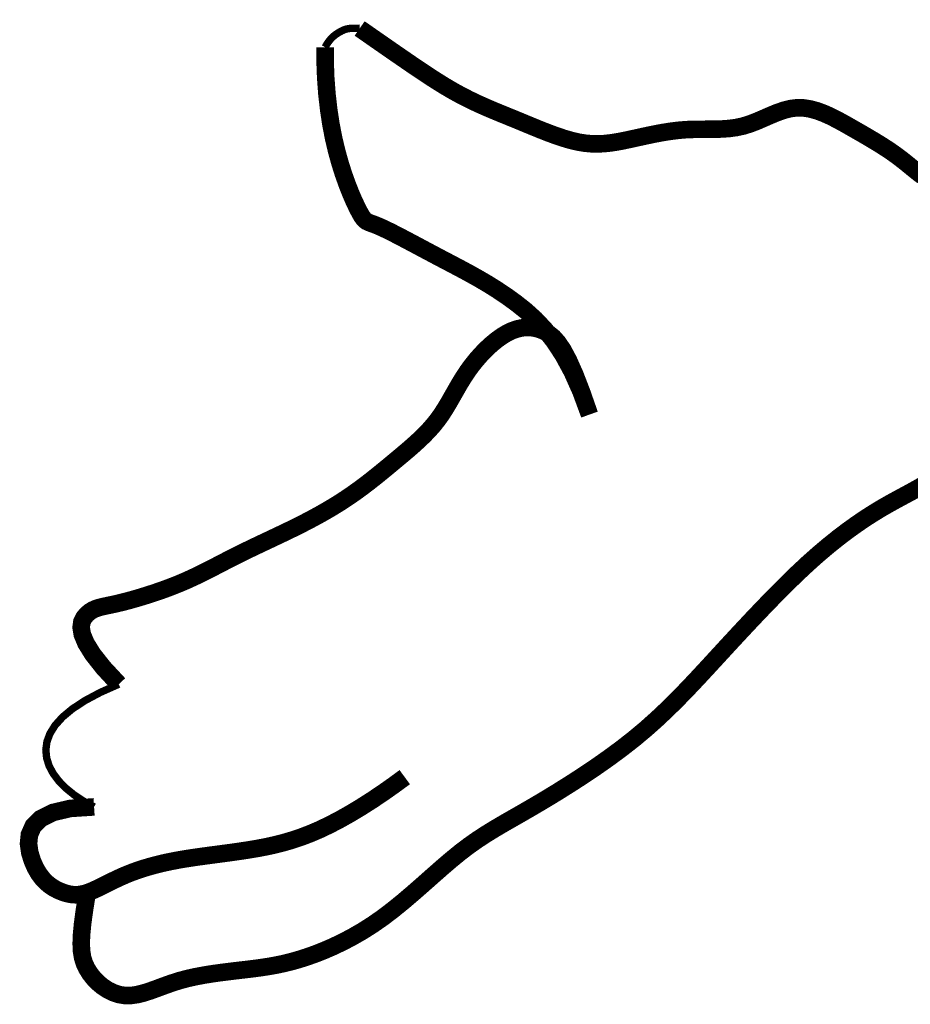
# Model space of a CAD drawing. Extents: x -404 to -170, y -388 to -86.
# Tile 181 of 195: x -217.78 to -214.57, y -340.55 to -337. Entities that reach past the tile are written whole.
import ezdxf

# ---------------------------------------------------------------- set-up
doc = ezdxf.new("R2010")
doc.units = 0
doc.header["$LTSCALE"] = 8
doc.header["$MEASUREMENT"] = 0
doc.layers.add('FACE', color=160, linetype='CONTINUOUS')

msp = doc.modelspace()

# ---------------------------------------------------------------- linework, layer by layer
at = {"layer": 'FACE', "color": 7}
for points, const_width in [([(-216.5504, -337.02808), (-216.49072, -337.06967), (-216.42329, -337.11648), (-216.36707, -337.15515), (-216.32004, -337.18692), (-216.28014, -337.21306), (-216.24536, -337.23482), (-216.21366, -337.25345), (-216.18331, -337.27004), (-216.15382, -337.28505), (-216.12501, -337.29875), (-216.09669, -337.31144), (-216.06868, -337.3234), (-216.04081, -337.33491), (-216.01288, -337.34627), (-215.98472, -337.35776), (-215.95621, -337.36957), (-215.92749, -337.38148), (-215.89877, -337.39318), (-215.87026, -337.40437), (-215.84216, -337.41472), (-215.81469, -337.42392), (-215.78806, -337.43166), (-215.76246, -337.43764), (-215.73804, -337.44162), (-215.71461, -337.44372), (-215.69192, -337.44416), (-215.66969, -337.44314), (-215.64767, -337.44087), (-215.62559, -337.43756), (-215.60321, -337.43342), (-215.58025, -337.42865), (-215.55652, -337.42346), (-215.53207, -337.41807), (-215.50698, -337.41267), (-215.48138, -337.40748), (-215.45536, -337.40271), (-215.42902, -337.39857), (-215.40248, -337.39525), (-215.37583, -337.39298), (-215.34918, -337.39185), (-215.32257, -337.39149), (-215.29607, -337.39145), (-215.26973, -337.39126), (-215.24359, -337.39043), (-215.21772, -337.38852), (-215.19216, -337.38504), (-215.16696, -337.37953), (-215.14216, -337.37174), (-215.1177, -337.36223), (-215.0935, -337.35182), (-215.06949, -337.34129), (-215.04558, -337.33144), (-215.02169, -337.32307), (-214.99776, -337.31696), (-214.97369, -337.31392), (-214.94945, -337.31452), (-214.92507, -337.31847), (-214.90064, -337.32525), (-214.87623, -337.33437), (-214.85193, -337.34531), (-214.8278, -337.35756), (-214.80393, -337.37061), (-214.7804, -337.38395), (-214.75728, -337.39717), (-214.73465, -337.41021), (-214.71259, -337.42312), (-214.69118, -337.43593), (-214.6705, -337.44869), (-214.65062, -337.46144), (-214.63163, -337.47421), (-214.61361, -337.48705), (-214.59659, -337.49996), (-214.58042, -337.51282), (-214.56494, -337.52544), (-214.54995, -337.53766), (-214.53528, -337.54932), (-214.52074, -337.56023)], 0.06331), ([(-216.67497, -337.09568), (-216.6678, -337.08347), (-216.66058, -337.07321), (-216.65337, -337.06466), (-216.64623, -337.05759), (-216.63924, -337.05176), (-216.63245, -337.04695), (-216.62593, -337.04291), (-216.61974, -337.03942), (-216.61387, -337.03629), (-216.608, -337.03353), (-216.60173, -337.03119), (-216.59465, -337.02935), (-216.58639, -337.02806), (-216.57652, -337.02738), (-216.56466, -337.02737), (-216.5504, -337.02808)], 0.02665), ([(-215.72192, -338.41981), (-215.75256, -338.33646), (-215.78426, -338.26544), (-215.81684, -338.2053), (-215.85012, -338.15461), (-215.88391, -338.11194), (-215.91804, -338.07586), (-215.95233, -338.04494), (-215.98658, -338.01774), (-216.02066, -337.99302), (-216.05456, -337.97028), (-216.0883, -337.9492), (-216.12192, -337.92946), (-216.15545, -337.91075), (-216.1889, -337.89275), (-216.22232, -337.87516), (-216.25573, -337.85764), (-216.28906, -337.84001), (-216.3219, -337.82253), (-216.35374, -337.80556), (-216.38407, -337.78948), (-216.41238, -337.77468), (-216.43816, -337.76152), (-216.46091, -337.75038), (-216.48011, -337.74164), (-216.49547, -337.73545), (-216.50751, -337.73106), (-216.51698, -337.72753), (-216.52461, -337.72389), (-216.53116, -337.71917), (-216.53734, -337.71242), (-216.54392, -337.70267), (-216.55162, -337.68897), (-216.56099, -337.67055), (-216.57182, -337.64743), (-216.5837, -337.61982), (-216.59621, -337.58796), (-216.60896, -337.55206), (-216.62152, -337.51234), (-216.6335, -337.46901), (-216.64448, -337.4223), (-216.65409, -337.37241), (-216.66213, -337.31949), (-216.6684, -337.2637), (-216.67275, -337.20518), (-216.67499, -337.14406), (-216.67497, -337.09568)], 0.06331), ([(-215.72192, -338.41981), (-215.75017, -338.33885), (-215.77516, -338.27453), (-215.79738, -338.22474), (-215.81732, -338.18737), (-215.83549, -338.16031), (-215.85238, -338.14145), (-215.86849, -338.12869), (-215.8843, -338.11991), (-215.90025, -338.11337), (-215.91643, -338.10878), (-215.93286, -338.10622), (-215.94959, -338.10578), (-215.96662, -338.10752), (-215.98399, -338.11152), (-216.00173, -338.11788), (-216.01985, -338.12665), (-216.03835, -338.13786), (-216.05706, -338.15132), (-216.07577, -338.16676), (-216.09426, -338.18391), (-216.11234, -338.20252), (-216.1298, -338.22233), (-216.14642, -338.24308), (-216.16199, -338.2645), (-216.17641, -338.28636), (-216.18988, -338.30847), (-216.20274, -338.33069), (-216.21528, -338.35286), (-216.22782, -338.37482), (-216.24067, -338.39641), (-216.25414, -338.41749), (-216.26856, -338.43789), (-216.28415, -338.4575), (-216.30083, -338.47638), (-216.31845, -338.49463), (-216.33685, -338.51237), (-216.35588, -338.52969), (-216.37537, -338.54669), (-216.39518, -338.56349), (-216.41514, -338.58019), (-216.43514, -338.59685), (-216.45519, -338.61347), (-216.47535, -338.62998), (-216.49566, -338.64634), (-216.51618, -338.66249), (-216.53696, -338.67838), (-216.55805, -338.69395), (-216.57951, -338.70916), (-216.60139, -338.72397), (-216.62373, -338.73842), (-216.64659, -338.75256), (-216.67003, -338.76643), (-216.69409, -338.7801), (-216.71883, -338.79361), (-216.7443, -338.80702), (-216.77055, -338.82037), (-216.79759, -338.83372), (-216.82526, -338.84707), (-216.85334, -338.86042), (-216.88163, -338.87377), (-216.90992, -338.88712), (-216.938, -338.90047), (-216.96567, -338.91381), (-216.99271, -338.92716), (-217.019, -338.9405), (-217.04471, -338.95379), (-217.07011, -338.96697), (-217.09546, -338.97999), (-217.12101, -338.99281), (-217.14704, -339.00537), (-217.17379, -339.01761), (-217.20154, -339.0295), (-217.2304, -339.04095), (-217.25999, -339.05189), (-217.2898, -339.0622), (-217.31929, -339.07178), (-217.34794, -339.08053), (-217.37525, -339.08834), (-217.40068, -339.09511), (-217.42371, -339.10073), (-217.44398, -339.10519), (-217.46169, -339.10887), (-217.47722, -339.11224), (-217.49092, -339.11576), (-217.50317, -339.11991), (-217.51432, -339.12515), (-217.52474, -339.13195), (-217.5348, -339.14079), (-217.54441, -339.15222), (-217.55172, -339.16722), (-217.55444, -339.18685), (-217.55027, -339.21219), (-217.53692, -339.24429), (-217.51208, -339.28423), (-217.47347, -339.33307), (-217.41879, -339.39188)], 0.06331), ([(-217.53424, -340.15409), (-217.54295, -340.20929), (-217.54918, -340.25569), (-217.55291, -340.29448), (-217.55414, -340.32687), (-217.55287, -340.35405), (-217.54911, -340.37721), (-217.54285, -340.39757), (-217.53409, -340.4163), (-217.52287, -340.43435), (-217.50942, -340.45156), (-217.49398, -340.46753), (-217.47683, -340.48182), (-217.45822, -340.49404), (-217.43842, -340.50375), (-217.41768, -340.51054), (-217.39626, -340.514), (-217.37437, -340.51388), (-217.35196, -340.51064), (-217.32893, -340.5049), (-217.30516, -340.49728), (-217.28057, -340.48842), (-217.25504, -340.47892), (-217.22846, -340.46943), (-217.20074, -340.46056), (-217.17184, -340.45281), (-217.142, -340.44615), (-217.11154, -340.44043), (-217.08076, -340.43549), (-217.04998, -340.43118), (-217.01952, -340.42734), (-216.98968, -340.4238), (-216.96077, -340.42043), (-216.93301, -340.41705), (-216.90613, -340.41345), (-216.87977, -340.40945), (-216.85356, -340.40481), (-216.82715, -340.39935), (-216.80017, -340.39284), (-216.77225, -340.38508), (-216.74303, -340.37586), (-216.71224, -340.365), (-216.67999, -340.35236), (-216.64649, -340.33784), (-216.61195, -340.32135), (-216.57658, -340.30277), (-216.54059, -340.28201), (-216.50418, -340.25895), (-216.46756, -340.23349), (-216.43094, -340.20567), (-216.39447, -340.17603), (-216.35831, -340.14523), (-216.32263, -340.11397), (-216.28757, -340.08292), (-216.25329, -340.05276), (-216.21995, -340.02415), (-216.1877, -339.99779), (-216.15658, -339.97412), (-216.12613, -339.95269), (-216.09578, -339.93282), (-216.06497, -339.91384), (-216.03312, -339.89506), (-215.99965, -339.87582), (-215.96399, -339.85542), (-215.92558, -339.83321), (-215.88405, -339.80865), (-215.83991, -339.78184), (-215.79391, -339.75306), (-215.74675, -339.72256), (-215.69919, -339.6906), (-215.65193, -339.65744), (-215.60572, -339.62334), (-215.56128, -339.58857), (-215.51914, -339.55332), (-215.47903, -339.51755), (-215.44048, -339.48116), (-215.40303, -339.44404), (-215.3662, -339.40609), (-215.32953, -339.3672), (-215.29255, -339.32727), (-215.25479, -339.28619), (-215.21591, -339.24396), (-215.17609, -339.20101), (-215.13565, -339.15784), (-215.09489, -339.11499), (-215.05413, -339.07297), (-215.01369, -339.03231), (-214.97387, -338.99352), (-214.93498, -338.95713), (-214.89729, -338.92354), (-214.86085, -338.89272), (-214.82566, -338.8645), (-214.79172, -338.83872), (-214.75902, -338.81524), (-214.72758, -338.7939), (-214.69738, -338.77453), (-214.66844, -338.75699), (-214.64068, -338.74106), (-214.61384, -338.72627), (-214.58756, -338.7121), (-214.56153, -338.69804), (-214.53539, -338.68357), (-214.5088, -338.66815)], 0.06331), ([(-217.41879, -339.39188), (-217.48483, -339.42117), (-217.5402, -339.4507), (-217.58549, -339.48041), (-217.62129, -339.5102), (-217.64821, -339.54), (-217.66683, -339.56972), (-217.67774, -339.59928), (-217.68155, -339.62861), (-217.6788, -339.65759), (-217.6699, -339.68605), (-217.65521, -339.71377), (-217.6351, -339.74055), (-217.60994, -339.76618), (-217.58008, -339.79045), (-217.5459, -339.81315), (-217.50775, -339.83408)], 0.02665), ([(-217.50775, -339.83408), (-217.59332, -339.83962), (-217.65644, -339.85436), (-217.70009, -339.87638), (-217.72726, -339.90373), (-217.74091, -339.93447), (-217.74404, -339.96667), (-217.73961, -339.99839), (-217.7306, -340.02768), (-217.71956, -340.05301), (-217.70723, -340.07435), (-217.69391, -340.09212), (-217.67991, -340.10669), (-217.66552, -340.11845), (-217.65106, -340.1278), (-217.63683, -340.13512), (-217.62313, -340.1408), (-217.61018, -340.14517), (-217.59785, -340.14829), (-217.58594, -340.15016), (-217.57424, -340.15078), (-217.56254, -340.15015), (-217.55063, -340.14826), (-217.5383, -340.14513), (-217.52535, -340.14075), (-217.51161, -340.13515), (-217.49703, -340.12851), (-217.48162, -340.12104), (-217.46537, -340.11294), (-217.44829, -340.10442), (-217.43038, -340.0957), (-217.41164, -340.08697), (-217.39206, -340.07846), (-217.37164, -340.07032), (-217.35033, -340.0626), (-217.32809, -340.0553), (-217.30486, -340.04841), (-217.28058, -340.04194), (-217.25521, -340.03588), (-217.2287, -340.03024), (-217.20098, -340.02502), (-217.17206, -340.02019), (-217.1421, -340.01568), (-217.11131, -340.01138), (-217.07989, -340.00717), (-217.04805, -340.00297), (-217.016, -339.99867), (-216.98396, -339.99415), (-216.95212, -339.98933), (-216.92063, -339.98406), (-216.88935, -339.97815), (-216.85807, -339.97135), (-216.82659, -339.96342), (-216.79468, -339.95415), (-216.76215, -339.94329), (-216.72879, -339.9306), (-216.69439, -339.91585), (-216.65881, -339.89888), (-216.62213, -339.87974), (-216.58451, -339.85857), (-216.54611, -339.8355), (-216.50709, -339.81065), (-216.4676, -339.78417), (-216.4278, -339.75617), (-216.38784, -339.7268)], 0.06331)]:
    msp.add_lwpolyline(points, dxfattribs=dict(at, const_width=const_width))

doc.saveas('drawing.dxf')
